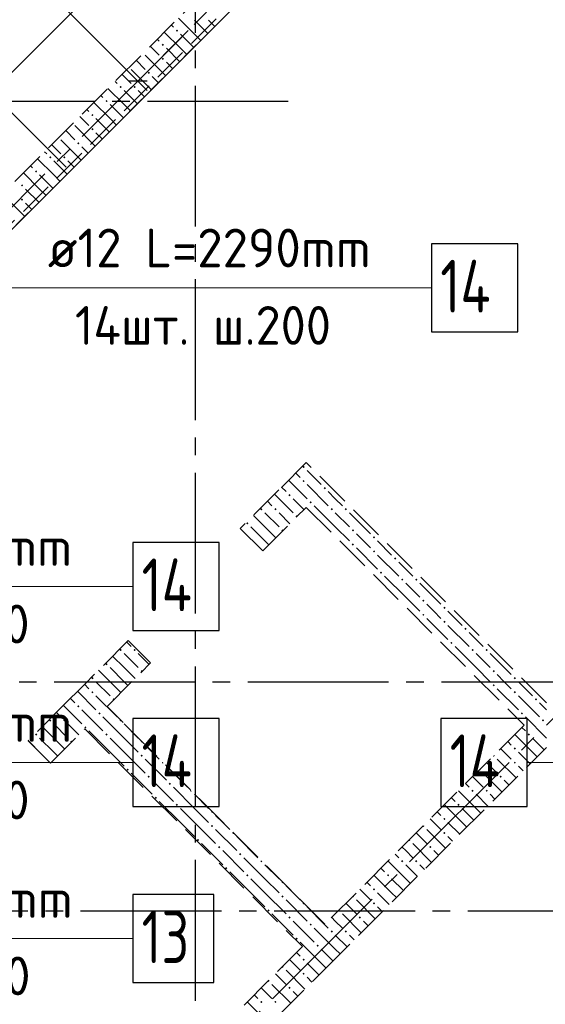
# Model space of a CAD drawing. Header units: millimetres. Extents: x 0 to 43617, y 0 to 59400.
# Tile 10 of 23: x 20828 to 23814, y 24000 to 29595. Entities that reach past the tile are written whole.
import ezdxf

# ---------------------------------------------------------------- set-up
doc = ezdxf.new("R2010")
doc.units = ezdxf.units.MM
doc.linetypes.add('______2', pattern=[270, 200, -70])
doc.linetypes.add('______5', pattern=[1100, 800, -100, 100, -100])
for name, color, linetype, lineweight in [('Standard', 7, 'Continuous', 25), ('ДОП Верх по Х', 7, 'Continuous', 25), ('ЖБ Перекрытие верхний уровень', 7, 'Continuous', 35), ('ЖБ Стена верхний уровень', 7, 'Continuous', 35), ('Оси', 40, '______5', 18), ('Позиционная метка номер позиции', 7, 'Continuous', 13), ('Примечания', 7, 'Continuous', 25)]:
    doc.layers.add(name, color=color, linetype=linetype, lineweight=lineweight)
doc.styles.add('ISOCPEUR', font='txt')

msp = doc.modelspace()

# ---------------------------------------------------------------- hatches: boundary and pattern name
at = {"layer": 'ЖБ Стена верхний уровень', "linetype": 'Continuous', "lineweight": 18, "transparency": 33554687}
for points in [[(21714.5, 29533.1), (21721, 29539.6), (21727.4, 29533.1), (21721, 29526.6)], [(21634.5, 29453.1), (21640.9, 29459.6), (21647.4, 29453.1), (21640.9, 29446.6)], [(21634.5, 29373.1), (21640.9, 29379.6), (21647.4, 29373.1), (21640.9, 29366.6)], [(21554.4, 29293.1), (21560.9, 29299.6), (21567.4, 29293.1), (21560.9, 29286.6)], [(21394.5, 29213.1), (21401, 29219.6), (21407.5, 29213.1), (21401, 29206.6)], [(21474.5, 29213.1), (21481, 29219.6), (21487.5, 29213.1), (21481, 29206.6)], [(21314.5, 29133.1), (21321, 29139.6), (21327.4, 29133.1), (21321, 29126.6)], [(21234.5, 29053.1), (21240.9, 29059.6), (21247.4, 29053.1), (21240.9, 29046.6)], [(21234.5, 28973.1), (21240.9, 28979.6), (21247.4, 28973.1), (21240.9, 28966.6)], [(21154.4, 28893.1), (21160.9, 28899.6), (21167.4, 28893.1), (21160.9, 28886.6)], [(20994.5, 28813.1), (21001, 28819.6), (21007.5, 28813.1), (21001, 28806.6)], [(21074.5, 28813.1), (21081, 28819.6), (21087.5, 28813.1), (21081, 28806.6)], [(20914.5, 28733.1), (20921, 28739.6), (20927.4, 28733.1), (20921, 28726.6)], [(20834.5, 28653.1), (20840.9, 28659.6), (20847.4, 28653.1), (20840.9, 28646.6)], [(20834.5, 28573.1), (20840.9, 28579.6), (20847.4, 28573.1), (20840.9, 28566.6)], [(22434.5, 27053.1), (22440.9, 27059.6), (22447.4, 27053.1), (22440.9, 27046.6)], [(22434.5, 26973.1), (22440.9, 26979.6), (22447.4, 26973.1), (22440.9, 26966.6)], [(22554.4, 26933.1), (22560.9, 26939.6), (22567.4, 26933.1), (22560.9, 26926.6)], [(22354.4, 26893.1), (22360.9, 26899.6), (22367.4, 26893.1), (22360.9, 26886.6)], [(22474.5, 26853.1), (22481, 26859.6), (22487.5, 26853.1), (22481, 26846.6)], [(22194.5, 26813.1), (22201, 26819.6), (22207.5, 26813.1), (22201, 26806.6)], [(22274.5, 26813.1), (22281, 26819.6), (22287.5, 26813.1), (22281, 26806.6)], [(22594.5, 26813.1), (22601, 26819.6), (22607.5, 26813.1), (22601, 26806.6)], [(22674.5, 26813.1), (22681, 26819.6), (22687.5, 26813.1), (22681, 26806.6)], [(22394.5, 26773.1), (22401, 26779.6), (22406.2, 26774.3), (22399.7, 26767.8)], [(22114.5, 26733.1), (22121, 26739.6), (22127.4, 26733.1), (22121, 26726.6)], [(22314.5, 26693.1), (22321, 26699.6), (22326.2, 26694.3), (22319.7, 26687.8)], [(22714.5, 26693.1), (22721, 26699.6), (22727.4, 26693.1), (22721, 26686.6)], [(22834.5, 26653.1), (22840.9, 26659.6), (22847.4, 26653.1), (22840.9, 26646.6)], [(22714.5, 26613.1), (22721, 26619.6), (22727.4, 26613.1), (22721, 26606.6)], [(22834.5, 26573.1), (22840.9, 26579.6), (22847.4, 26573.1), (22840.9, 26566.6)], [(22954.4, 26533.1), (22960.9, 26539.6), (22967.4, 26533.1), (22960.9, 26526.6)], [(22874.5, 26453.1), (22881, 26459.6), (22887.5, 26453.1), (22881, 26446.6)], [(22994.5, 26413.1), (23001, 26419.6), (23007.5, 26413.1), (23001, 26406.6)], [(23074.5, 26413.1), (23081, 26419.6), (23087.5, 26413.1), (23081, 26406.6)], [(23114.5, 26293.1), (23121, 26299.6), (23127.4, 26293.1), (23121, 26286.6)], [(23234.5, 26253.1), (23240.9, 26259.6), (23247.4, 26253.1), (23240.9, 26246.6)], [(23114.5, 26213.1), (23121, 26219.6), (23127.4, 26213.1), (23121, 26206.6)], [(23234.5, 26173.1), (23240.9, 26179.6), (23247.4, 26173.1), (23240.9, 26166.6)], [(23354.4, 26133.1), (23360.9, 26139.6), (23367.4, 26133.1), (23360.9, 26126.6)], [(21394.5, 26013.1), (21401, 26019.6), (21407.5, 26013.1), (21401, 26006.6)], [(21474.5, 26013.1), (21481, 26019.6), (21487.5, 26013.1), (21481, 26006.6)], [(23274.5, 26053.1), (23281, 26059.6), (23287.5, 26053.1), (23281, 26046.6)], [(23394.5, 26013.1), (23401, 26019.6), (23407.5, 26013.1), (23401, 26006.6)], [(23474.5, 26013.1), (23481, 26019.6), (23487.5, 26013.1), (23481, 26006.6)], [(21314.5, 25933.1), (21321, 25939.6), (21327.4, 25933.1), (21321, 25926.6)], [(21234.5, 25853.1), (21240.9, 25859.6), (21247.4, 25853.1), (21240.9, 25846.6)], [(21514.5, 25893.1), (21521, 25899.6), (21526.2, 25894.3), (21519.7, 25887.9)], [(23514.5, 25893.1), (23521, 25899.6), (23527.4, 25893.1), (23521, 25886.6)], [(23634.5, 25853.1), (23640.9, 25859.6), (23647.4, 25853.1), (23640.9, 25846.6)], [(23514.5, 25813.1), (23521, 25819.6), (23527.4, 25813.1), (23521, 25806.6)], [(21234.5, 25773.1), (21239, 25777.7), (21245.5, 25771.2), (21240.9, 25766.6)], [(21239, 25777.7), (21240.9, 25779.6), (21247.4, 25773.1), (21245.5, 25771.2)], [(21354.4, 25733.1), (21360.9, 25739.6), (21366.2, 25734.4), (21359.7, 25727.9)], [(23634.5, 25773.1), (23640.9, 25779.6), (23647.4, 25773.1), (23640.9, 25766.6)], [(23754.4, 25733.1), (23760.9, 25739.6), (23767.4, 25733.1), (23760.9, 25726.6)], [(21154.4, 25693.1), (21160.9, 25699.6), (21167.4, 25693.1), (21160.9, 25686.6)], [(21274.5, 25653.1), (21281, 25659.6), (21287.5, 25653.1), (21281, 25646.6)], [(23674.5, 25653.1), (23681, 25659.6), (23687.5, 25653.1), (23681, 25646.6)], [(21074.5, 25613.1), (21081, 25619.6), (21087.5, 25613.1), (21081, 25606.6)], [(21194.5, 25573.1), (21201, 25579.6), (21207.5, 25573.1), (21201, 25566.6)], [(21394.5, 25613.1), (21399, 25617.7), (21405.5, 25611.2), (21401, 25606.6)], [(23794.5, 25613.1), (23801, 25619.6), (23807.5, 25613.1), (23801, 25606.6)], [(20914.5, 25533.1), (20921, 25539.6), (20927.4, 25533.1), (20921, 25526.6)], [(21314.5, 25533.1), (21321, 25539.6), (21327.4, 25533.1), (21321, 25526.6)], [(23714.5, 25533.1), (23721, 25539.6), (23727.4, 25533.1), (23721, 25526.6)], [(21114.5, 25493.1), (21121, 25499.6), (21126.2, 25494.3), (21119.7, 25487.8)], [(21514.5, 25493.1), (21519, 25497.7), (21525.5, 25491.2), (21521, 25486.6)], [(21514.5, 25413.1), (21521, 25419.6), (21527.4, 25413.1), (21521, 25406.6)], [(23523.7, 25416.9), (23527.4, 25413.1), (23521, 25406.6), (23517.2, 25410.4)], [(23634.5, 25453.1), (23640.9, 25459.6), (23647.4, 25453.1), (23640.9, 25446.6)], [(21634.5, 25373.1), (21639, 25377.7), (21645.5, 25371.2), (21640.9, 25366.6)], [(23634.5, 25373.1), (23640.9, 25379.6), (23647.4, 25373.1), (23640.9, 25366.6)], [(21434.5, 25333.1), (21440.9, 25339.6), (21447.4, 25333.1), (21440.9, 25326.6)], [(21554.4, 25293.1), (21560.9, 25299.6), (21567.4, 25293.1), (21560.9, 25286.6)], [(23443.7, 25336.9), (23447.4, 25333.1), (23440.9, 25326.6), (23437.2, 25330.4)], [(23554.4, 25293.1), (23560.9, 25299.6), (23567.4, 25293.1), (23560.9, 25286.6)], [(21674.5, 25253.1), (21681, 25259.6), (21687.5, 25253.1), (21681, 25246.6)], [(21794.5, 25213.1), (21799, 25217.7), (21805.5, 25211.2), (21801, 25206.6)], [(23394.5, 25213.1), (23401, 25219.6), (23407.5, 25213.1), (23401, 25206.6)], [(23474.5, 25213.1), (23481, 25219.6), (23487.5, 25213.1), (23481, 25206.6)], [(21594.5, 25173.1), (21601, 25179.6), (21607.5, 25173.1), (21601, 25166.6)], [(21714.5, 25133.1), (21721, 25139.6), (21727.4, 25133.1), (21721, 25126.6)], [(23314.5, 25133.1), (23321, 25139.6), (23327.4, 25133.1), (23321, 25126.6)], [(21914.5, 25093.1), (21919, 25097.7), (21925.5, 25091.2), (21921, 25086.6)], [(21914.5, 25013.1), (21921, 25019.6), (21927.4, 25013.1), (21921, 25006.6)], [(23123.7, 25016.9), (23127.4, 25013.1), (23121, 25006.6), (23117.2, 25010.4)], [(23234.5, 25053.1), (23240.9, 25059.6), (23247.4, 25053.1), (23240.9, 25046.6)], [(22034.5, 24973.1), (22039, 24977.7), (22045.5, 24971.2), (22040.9, 24966.6)], [(23234.5, 24973.1), (23240.9, 24979.6), (23247.4, 24973.1), (23240.9, 24966.6)], [(21834.5, 24933.1), (21840.9, 24939.6), (21847.4, 24933.1), (21840.9, 24926.6)], [(23043.7, 24936.9), (23047.4, 24933.1), (23040.9, 24926.6), (23037.2, 24930.4)], [(21954.4, 24893.1), (21960.9, 24899.6), (21967.4, 24893.1), (21960.9, 24886.6)], [(22074.5, 24853.1), (22081, 24859.6), (22087.5, 24853.1), (22081, 24846.6)], [(23154.4, 24893.1), (23160.9, 24899.6), (23167.4, 24893.1), (23160.9, 24886.6)], [(22194.5, 24813.1), (22199, 24817.7), (22205.5, 24811.2), (22201, 24806.6)], [(22994.5, 24813.1), (23001, 24819.6), (23007.5, 24813.1), (23001, 24806.6)], [(23074.5, 24813.1), (23081, 24819.6), (23087.5, 24813.1), (23081, 24806.6)], [(21994.5, 24773.1), (22001, 24779.6), (22007.5, 24773.1), (22001, 24766.6)], [(22114.5, 24733.1), (22121, 24739.6), (22127.4, 24733.1), (22121, 24726.6)], [(22914.5, 24733.1), (22921, 24739.6), (22927.4, 24733.1), (22921, 24726.6)], [(22314.5, 24693.1), (22319, 24697.7), (22325.5, 24691.2), (22321, 24686.6)], [(22834.5, 24653.1), (22840.9, 24659.6), (22847.4, 24653.1), (22840.9, 24646.6)], [(22314.5, 24613.1), (22321, 24619.6), (22327.4, 24613.1), (22321, 24606.6)], [(22434.5, 24573.1), (22439, 24577.7), (22445.5, 24571.2), (22440.9, 24566.6)], [(22723.7, 24616.9), (22727.4, 24613.1), (22721, 24606.6), (22717.2, 24610.4)], [(22834.5, 24573.1), (22840.9, 24579.6), (22847.4, 24573.1), (22840.9, 24566.6)], [(22234.5, 24533.1), (22240.9, 24539.6), (22247.4, 24533.1), (22240.9, 24526.6)], [(22643.7, 24536.9), (22647.4, 24533.1), (22640.9, 24526.6), (22637.2, 24530.4)], [(22354.4, 24493.1), (22360.9, 24499.6), (22367.4, 24493.1), (22360.9, 24486.6)], [(22474.5, 24453.1), (22481, 24459.6), (22487.5, 24453.1), (22481, 24446.6)], [(22754.4, 24493.1), (22760.9, 24499.6), (22767.4, 24493.1), (22760.9, 24486.6)], [(22594.5, 24413.1), (22601, 24419.6), (22607.5, 24413.1), (22601, 24406.6)], [(22674.5, 24413.1), (22681, 24419.6), (22687.5, 24413.1), (22681, 24406.6)], [(22394.5, 24373.1), (22401, 24379.6), (22407.5, 24373.1), (22401, 24366.6)], [(22514.5, 24333.1), (22521, 24339.6), (22527.4, 24333.1), (22521, 24326.6)], [(22434.5, 24253.1), (22440.9, 24259.6), (22447.4, 24253.1), (22440.9, 24246.6)], [(22323.7, 24216.9), (22327.4, 24213.1), (22321, 24206.6), (22317.2, 24210.4)], [(22434.5, 24173.1), (22440.9, 24179.6), (22447.4, 24173.1), (22440.9, 24166.6)], [(22243.7, 24136.9), (22247.4, 24133.1), (22240.9, 24126.6), (22237.2, 24130.4)], [(22354.4, 24093.1), (22360.9, 24099.6), (22367.4, 24093.1), (22360.9, 24086.6)], [(22194.5, 24013.1), (22201, 24019.6), (22207.5, 24013.1), (22201, 24006.6)], [(22274.5, 24013.1), (22281, 24019.6), (22287.5, 24013.1), (22281, 24006.6)]]:
    msp.add_hatch(color=7, dxfattribs=at).paths.add_polyline_path(points, flags=16)
h = msp.add_hatch(color=7, dxfattribs=at)
h.paths.add_polyline_path([(21003.8, 25616.8), (20997.7, 25609.9), (21001, 25606.6), (21007.5, 25613.1)])
h.paths.add_polyline_path([(20994.5, 25613.1), (21001, 25619.6), (21003.8, 25616.8), (20997.7, 25609.9)], flags=16)

# ---------------------------------------------------------------- linework, layer by layer
at = {"layer": 'Standard', "color": 7, "linetype": 'Continuous', "lineweight": 13, "transparency": 33554687}
for q in [(20334.1, 30411.4), (21551.7, 29193.8)]:
    msp.add_line((21498.7, 29246.8), q, dxfattribs=at)
at = {"layer": 'Standard', "color": 251, "linetype": 'Continuous', "lineweight": -3, "true_color": 0x656565, "transparency": 33554687}
for q in [(21785.4, 29533.5), (21587.1, 29335.2), (21410.3, 29158.4)]:
    msp.add_line((21498.7, 29246.8), q, dxfattribs=at)
at = {"layer": 'Standard', "color": 7, "linetype": 'Continuous', "lineweight": 25, "transparency": 33554687}
msp.add_line((21551.7, 29246.8), (21445.6, 29246.8), dxfattribs=at)
at = {"layer": 'ДОП Верх по Х', "color": 7, "linetype": 'Continuous', "lineweight": 18, "transparency": 33554687}
msp.add_line((19889.7, 29958.5), (21091.8, 28756.4), dxfattribs=at)
at = {"layer": 'ДОП Верх по Х', "color": 251, "linetype": 'Continuous', "lineweight": 13, "true_color": 0x494949, "transparency": 33554687}
msp.add_line((20688.7, 29201.9), (21417, 29930.2), dxfattribs=at)
at = {"layer": 'ДОП Верх по Х', "color": 7, "linetype": 'Continuous', "lineweight": 13, "transparency": 33554687}
for p, q in [((20967.5, 28070.7), (23053.5, 28070.7)), ((19270.4, 26373.6), (21356.4, 26373.6)), ((19270.4, 25373.6), (21356.4, 25373.6)), ((19270.4, 24373.6), (21378.4, 24373.6))]:
    msp.add_line(p, q, dxfattribs=at)
at = {"layer": 'ДОП Верх по Х', "color": 7, "linetype": 'Continuous', "lineweight": 25, "transparency": 33554687}
for points in [[(23167.5, 27820.7), (23657.5, 27820.7), (23657.5, 28320.7), (23167.5, 28320.7), (23167.5, 27820.7)], [(21470.4, 26123.6), (21960.4, 26123.6), (21960.4, 26623.6), (21470.4, 26623.6), (21470.4, 26123.6)], [(21470.4, 25123.6), (21960.4, 25123.6), (21960.4, 25623.6), (21470.4, 25623.6), (21470.4, 25123.6)], [(23220.8, 25123.6), (23710.8, 25123.6), (23710.8, 25623.6), (23220.8, 25623.6), (23220.8, 25123.6)], [(21470.4, 24123.6), (21930.4, 24123.6), (21930.4, 24623.6), (21470.4, 24623.6), (21470.4, 24123.6)]]:
    msp.add_lwpolyline(points, dxfattribs=at)
at = {"layer": 'ЖБ Перекрытие верхний уровень', "color": 7, "linetype": 'Continuous', "lineweight": 18, "transparency": 33554687}
msp.add_line((17689.8, 25310.6), (23976, 31596.8), dxfattribs=at)
at = {"layer": 'ЖБ Стена верхний уровень', "color": 251, "linetype": '______2', "lineweight": 13, "true_color": 0x656565, "transparency": 33554687}
for p, q in [((23615.3, 31490.7), (17435.2, 25310.6)), ((17562.5, 25183.3), (23742.6, 31363.4)), ((22455.7, 27078.4), (22300.1, 26922.8)), ((23820.4, 25713.6), (22455.7, 27078.4)), ((22300.1, 26922.8), (22080.9, 26703.6)), ((22208.2, 26576.3), (22455.7, 26823.8)), ((22455.7, 26823.8), (23693.1, 25586.4)), ((22208.2, 26576.3), (22080.9, 26703.6)), ((21444.5, 26067.2), (21197, 25819.7)), ((21444.5, 26067.2), (21571.8, 25939.9)), ((21324.3, 25692.4), (21571.8, 25939.9)), ((21197, 25819.7), (21069.8, 25692.4)), ((21069.8, 25692.4), (20875.3, 25498)), ((22561.7, 24455), (21324.3, 25692.4)), ((23693.1, 25586.4), (22561.7, 24455)), ((21002.6, 25370.7), (21197, 25565.1)), ((21197, 25565.1), (22434.5, 24327.7)), ((21002.6, 25370.7), (20875.3, 25498)), ((22561.7, 24200.4), (23820.4, 25459.1)), ((22434.5, 24327.7), (20553.6, 22446.8)), ((21918.3, 23557), (22561.7, 24200.4))]:
    msp.add_line(p, q, dxfattribs=at)
at = {"layer": 'ЖБ Стена верхний уровень', "color": 9, "linetype": 'Continuous', "lineweight": 18, "true_color": 0xc7c7c7, "transparency": 33554687}
for p, q in [((21821, 29513.1), (21729.4, 29604.7)), ((21689.4, 29564.7), (21701, 29553.1)), ((21821, 29593.1), (21896.6, 29517.4)), ((21901, 29593.1), (21936.6, 29557.4)), ((21740.9, 29433.1), (21649.4, 29524.7)), ((21740.9, 29513.1), (21816.6, 29437.4)), ((21821, 29513.1), (21856.6, 29477.4)), ((21581, 29433.1), (21569.4, 29444.7)), ((21621, 29393.1), (21581, 29433.1)), ((21609.4, 29484.7), (21621, 29473.1)), ((21660.9, 29433.1), (21736.6, 29357.4)), ((21740.9, 29433.1), (21776.6, 29397.4)), ((21540.9, 29393.1), (21656.6, 29277.4)), ((21489.4, 29364.7), (21540.9, 29313.1)), ((21660.9, 29353.1), (21696.6, 29317.4)), ((21421, 29273.1), (21409.4, 29284.7)), ((21460.9, 29233.1), (21421, 29273.1)), ((21460.9, 29313.1), (21576.6, 29197.4)), ((21581, 29273.1), (21616.6, 29237.4)), ((21369.4, 29244.7), (21381, 29233.1)), ((21289.4, 29164.7), (21301, 29153.1)), ((21421, 29113.1), (21329.4, 29204.7)), ((21421, 29193.1), (21496.6, 29117.4)), ((21501, 29193.1), (21536.6, 29157.4)), ((21340.9, 29033.1), (21249.4, 29124.7)), ((21340.9, 29113.1), (21416.6, 29037.4)), ((21421, 29113.1), (21456.6, 29077.4)), ((21181, 29033.1), (21169.4, 29044.7)), ((21209.4, 29084.7), (21221, 29073.1)), ((21140.9, 28993.1), (21256.6, 28877.4)), ((21221, 28993.1), (21181, 29033.1)), ((21260.9, 29033.1), (21336.6, 28957.4)), ((21340.9, 29033.1), (21376.6, 28997.4)), ((21089.4, 28964.7), (21140.9, 28913.1)), ((21260.9, 28953.1), (21296.6, 28917.4)), ((21021, 28873.1), (21009.4, 28884.7)), ((21060.9, 28833.1), (21021, 28873.1)), ((21060.9, 28913.1), (21176.6, 28797.4)), ((21181, 28873.1), (21216.6, 28837.4)), ((20969.4, 28844.7), (20981, 28833.1)), ((20889.4, 28764.7), (20901, 28753.1)), ((21021, 28713.1), (20929.4, 28804.7)), ((21021, 28793.1), (21096.6, 28717.4)), ((21101, 28793.1), (21136.6, 28757.4)), ((20940.9, 28633.1), (20849.4, 28724.7)), ((20940.9, 28713.1), (21016.6, 28637.4)), ((21021, 28713.1), (21056.6, 28677.4)), ((20860.9, 28633.1), (20936.6, 28557.4)), ((20940.9, 28633.1), (20976.6, 28597.4)), ((20740.9, 28593.1), (20856.6, 28477.4)), ((20860.9, 28553.1), (20896.6, 28517.4)), ((22460.9, 27033.1), (22540.9, 26953.1)), ((22355.7, 26978.4), (22460.9, 26873.1)), ((22421, 26993.1), (22395.7, 27018.4)), ((22315.7, 26938.4), (22340.9, 26913.1)), ((22460.9, 26953.1), (22581, 26833.1)), ((22275.7, 26898.4), (22381, 26793.1)), ((22381, 26873.1), (22385.8, 26868.3)), ((22385.8, 26868.3), (22443, 26811.1)), ((22621, 26873.1), (22581, 26913.1)), ((22660.9, 26833.1), (22621, 26873.1)), ((22260.9, 26833.1), (22235.7, 26858.4)), ((22621, 26713.1), (22501, 26833.1)), ((22221, 26713.1), (22155.7, 26778.4)), ((22221, 26793.1), (22301, 26713.1)), ((22301, 26793.1), (22363, 26731.1)), ((22621, 26793.1), (22701, 26713.1)), ((22701, 26793.1), (22821, 26673.1)), ((22140.9, 26713.1), (22221, 26633.1)), ((22221, 26713.1), (22283, 26651.1)), ((22621, 26713.1), (22701, 26633.1)), ((22781, 26633.1), (22740.9, 26673.1)), ((22221, 26633.1), (22243, 26611.1)), ((22740.9, 26593.1), (22860.9, 26473.1)), ((22821, 26593.1), (22781, 26633.1)), ((22860.9, 26633.1), (22940.9, 26553.1)), ((22860.9, 26553.1), (22981, 26433.1)), ((23021, 26473.1), (22981, 26513.1)), ((23060.9, 26433.1), (23021, 26473.1)), ((23021, 26313.1), (22901, 26433.1)), ((23021, 26393.1), (23101, 26313.1)), ((23101, 26393.1), (23221, 26273.1)), ((23021, 26313.1), (23101, 26233.1)), ((23181, 26233.1), (23140.9, 26273.1)), ((23140.9, 26193.1), (23260.9, 26073.1)), ((23221, 26193.1), (23181, 26233.1)), ((23260.9, 26233.1), (23340.9, 26153.1)), ((23260.9, 26153.1), (23381, 26033.1)), ((23421, 26073.1), (23381, 26113.1)), ((21460.9, 26033.1), (21435.7, 26058.4)), ((23421, 25913.1), (23301, 26033.1)), ((23460.9, 26033.1), (23421, 26073.1)), ((21421, 25913.1), (21355.7, 25978.4)), ((21421, 25993.1), (21501, 25913.1)), ((23421, 25993.1), (23501, 25913.1)), ((23501, 25993.1), (23621, 25873.1)), ((21340.9, 25913.1), (21421, 25833.1)), ((23421, 25913.1), (23501, 25833.1)), ((21340.9, 25833.1), (21275.7, 25898.4)), ((23581, 25833.1), (23540.9, 25873.1)), ((21221, 25793.1), (21195.7, 25818.4)), ((21260.9, 25833.1), (21340.9, 25753.1)), ((23621, 25793.1), (23581, 25833.1)), ((23660.9, 25833.1), (23740.9, 25753.1)), ((21155.7, 25778.4), (21260.9, 25673.1)), ((21260.9, 25753.1), (21381, 25633.1)), ((23540.9, 25793.1), (23660.9, 25673.1)), ((23660.9, 25753.1), (23781, 25633.1)), ((21075.7, 25698.4), (21181, 25593.1)), ((21115.7, 25738.4), (21140.9, 25713.1)), ((23821, 25673.1), (23781, 25713.1)), ((21181, 25673.1), (21301, 25553.1)), ((21421, 25513.1), (21301, 25633.1)), ((23821, 25513.1), (23701, 25633.1)), ((21021, 25593.1), (21101, 25513.1)), ((21101, 25593.1), (21163, 25531.1)), ((21421, 25593.1), (21501, 25513.1)), ((23680.4, 25573.7), (23701, 25553.1)), ((21340.9, 25433.1), (21221, 25553.1)), ((23740.9, 25433.1), (23640.4, 25533.7)), ((20940.9, 25513.1), (21021, 25433.1)), ((21021, 25513.1), (21083, 25451.1)), ((21340.9, 25513.1), (21421, 25433.1)), ((21421, 25513.1), (21501, 25433.1)), ((21581, 25433.1), (21540.9, 25473.1)), ((23600.4, 25493.7), (23621, 25473.1)), ((23740.9, 25513.1), (23807.7, 25446.4)), ((20940.9, 25433.1), (21003, 25371.1)), ((21021, 25433.1), (21043, 25411.1)), ((21340.9, 25433.1), (21421, 25353.1)), ((21421, 25433.1), (21540.9, 25313.1)), ((21621, 25393.1), (21581, 25433.1)), ((23581, 25433.1), (23560.4, 25453.7)), ((23621, 25393.1), (23581, 25433.1)), ((23660.9, 25433.1), (23727.7, 25366.4)), ((23740.9, 25433.1), (23767.7, 25406.4)), ((21540.9, 25393.1), (21660.9, 25273.1)), ((21660.9, 25353.1), (21781, 25233.1)), ((23480.4, 25373.7), (23540.9, 25313.1)), ((23540.9, 25393.1), (23647.7, 25286.4)), ((23660.9, 25353.1), (23687.7, 25326.4)), ((21460.9, 25313.1), (21581, 25193.1)), ((23421, 25273.1), (23400.4, 25293.7)), ((23460.9, 25313.1), (23567.7, 25206.4)), ((21581, 25273.1), (21701, 25153.1)), ((23360.4, 25253.7), (23381, 25233.1)), ((23460.9, 25233.1), (23421, 25273.1)), ((23581, 25273.1), (23607.7, 25246.4)), ((21821, 25113.1), (21701, 25233.1)), ((21821, 25193.1), (21901, 25113.1)), ((23421, 25113.1), (23320.4, 25213.7)), ((23421, 25193.1), (23487.7, 25126.4)), ((23501, 25193.1), (23527.7, 25166.4)), ((21740.9, 25033.1), (21621, 25153.1)), ((23340.9, 25033.1), (23240.4, 25133.7)), ((23280.4, 25173.7), (23301, 25153.1)), ((21740.9, 25113.1), (21821, 25033.1)), ((21821, 25113.1), (21901, 25033.1)), ((21981, 25033.1), (21940.9, 25073.1)), ((23200.4, 25093.7), (23221, 25073.1)), ((23340.9, 25113.1), (23407.7, 25046.4)), ((23421, 25113.1), (23447.7, 25086.4)), ((21740.9, 25033.1), (21821, 24953.1)), ((21821, 25033.1), (21940.9, 24913.1)), ((22021, 24993.1), (21981, 25033.1)), ((23181, 25033.1), (23160.4, 25053.7)), ((23221, 24993.1), (23181, 25033.1)), ((23260.9, 25033.1), (23327.7, 24966.4)), ((23340.9, 25033.1), (23367.7, 25006.4)), ((21940.9, 24993.1), (22060.9, 24873.1)), ((23080.4, 24973.7), (23140.9, 24913.1)), ((23140.9, 24993.1), (23247.7, 24886.4)), ((21860.9, 24913.1), (21981, 24793.1)), ((22060.9, 24953.1), (22181, 24833.1)), ((23060.9, 24913.1), (23167.7, 24806.4)), ((23260.9, 24953.1), (23287.7, 24926.4)), ((21981, 24873.1), (22101, 24753.1)), ((22960.4, 24853.7), (22981, 24833.1)), ((23021, 24873.1), (23000.4, 24893.7)), ((23060.9, 24833.1), (23021, 24873.1)), ((23181, 24873.1), (23207.7, 24846.4)), ((22221, 24713.1), (22101, 24833.1)), ((22221, 24793.1), (22301, 24713.1)), ((23021, 24713.1), (22920.4, 24813.7)), ((23021, 24793.1), (23087.7, 24726.4)), ((23101, 24793.1), (23127.7, 24766.4)), ((22140.9, 24633.1), (22021, 24753.1)), ((22940.9, 24633.1), (22840.4, 24733.7)), ((22880.4, 24773.7), (22901, 24753.1)), ((22140.9, 24713.1), (22221, 24633.1)), ((22221, 24713.1), (22301, 24633.1)), ((22800.4, 24693.7), (22821, 24673.1)), ((22940.9, 24713.1), (23007.7, 24646.4)), ((23021, 24713.1), (23047.7, 24686.4)), ((22140.9, 24633.1), (22221, 24553.1)), ((22221, 24633.1), (22340.9, 24513.1)), ((22381, 24633.1), (22340.9, 24673.1)), ((22421, 24593.1), (22381, 24633.1)), ((22781, 24633.1), (22760.4, 24653.7)), ((22821, 24593.1), (22781, 24633.1)), ((22860.9, 24633.1), (22927.7, 24566.4)), ((22940.9, 24633.1), (22967.7, 24606.4)), ((22340.9, 24593.1), (22460.9, 24473.1)), ((22680.4, 24573.7), (22740.9, 24513.1)), ((22740.9, 24593.1), (22847.7, 24486.4)), ((22260.9, 24513.1), (22381, 24393.1)), ((22460.9, 24553.1), (22560.4, 24453.7)), ((22660.9, 24513.1), (22767.7, 24406.4)), ((22860.9, 24553.1), (22887.7, 24526.4)), ((22381, 24473.1), (22480.4, 24373.7)), ((22560.4, 24453.7), (22581, 24433.1)), ((22621, 24473.1), (22600.4, 24493.7)), ((22660.9, 24433.1), (22621, 24473.1)), ((22781, 24473.1), (22807.7, 24446.4)), ((22520.4, 24413.7), (22501, 24433.1)), ((22621, 24313.1), (22520.4, 24413.7)), ((22440.4, 24333.7), (22421, 24353.1)), ((22480.4, 24373.7), (22501, 24353.1)), ((22621, 24393.1), (22687.7, 24326.4)), ((22701, 24393.1), (22727.7, 24366.4)), ((22400.4, 24293.7), (22421, 24273.1)), ((22540.9, 24233.1), (22440.4, 24333.7)), ((22540.9, 24313.1), (22607.7, 24246.4)), ((22621, 24313.1), (22647.7, 24286.4)), ((22381, 24233.1), (22360.4, 24253.7)), ((22421, 24193.1), (22381, 24233.1)), ((22460.9, 24233.1), (22527.7, 24166.4)), ((22540.9, 24233.1), (22567.7, 24206.4)), ((22280.4, 24173.7), (22340.9, 24113.1)), ((22340.9, 24193.1), (22447.7, 24086.4)), ((22460.9, 24153.1), (22487.7, 24126.4)), ((22221, 24073.1), (22200.4, 24093.7)), ((22260.9, 24033.1), (22221, 24073.1)), ((22260.9, 24113.1), (22367.7, 24006.4)), ((22381, 24073.1), (22407.7, 24046.4)), ((22221, 23913.1), (22120.4, 24013.7)), ((22160.4, 24053.7), (22181, 24033.1))]:
    msp.add_line(p, q, dxfattribs=at)
for points in [[(21501, 25993.1), (21563, 25931.1), (21563, 25931.1), (21563, 25931.1)], [(21421, 25913.1), (21483, 25851.1), (21483, 25851.1), (21483, 25851.1)], [(21340.9, 25833.1), (21403, 25771.1), (21403, 25771.1), (21403, 25771.1)], [(21421, 25833.1), (21443, 25811.1), (21443, 25811.1), (21443, 25811.1)], [(21060.9, 25633.1), (21038, 25656.1), (21038, 25656.1), (21035.7, 25658.4)], [(21021, 25513.1), (20963.4, 25570.7), (20963.4, 25570.7), (20955.7, 25578.4)], [(20940.9, 25433.1), (20888.8, 25485.2), (20888.8, 25485.2), (20875.7, 25498.4)]]:
    msp.add_lwpolyline(points, dxfattribs=at)
at = {"layer": 'Оси', "color": 8, "linetype": '______5', "lineweight": -3, "transparency": 33554687}
for p, q in [((21824, 57820), (21824, 7100)), ((9515.6, 17263.7), (28171.9, 35920)), ((12153.1, 13919.1), (31163, 32929)), ((22354, 29130), (3600, 29130)), ((29524, 25830), (3600, 25830)), ((34074, 24530), (3600, 24530)), ((34074, 24530), (3600, 24530))]:
    msp.add_line(p, q, dxfattribs=at)
at = {"layer": 'Позиционная метка номер позиции', "color": 7, "linetype": 'Continuous', "lineweight": 13, "transparency": 33554687}
for points in [[(20667.5, 29180.7), (20667.5, 28070.7), (23167.5, 28070.7)], [(18970.4, 27483.6), (18970.4, 26373.6), (21470.4, 26373.6)], [(17597.1, 26110.4), (17597.1, 25373.6), (21470.4, 25373.6)], [(26210.8, 23637.3), (26210.8, 25373.6), (23710.8, 25373.6)], [(17597.1, 24979), (17597.1, 24373.6), (21470.4, 24373.6)]]:
    msp.add_lwpolyline(points, dxfattribs=at)
at = {"layer": 'Примечания', "color": 7, "linetype": '______2', "lineweight": 18, "transparency": 33554687}
msp.add_line((21944.5, 29600.7), (20106, 27762.2), dxfattribs=at)

# ---------------------------------------------------------------- texts
at = {"layer": 'ДОП Верх по Х', "color": 7, "linetype": 'Continuous', "lineweight": 13, "transparency": 33554687, "attachment_point": 7, "style": 'ISOCPEUR'}
for s, insert, char_height, width in [('\\W0.96;ø12 L=2290mm ', (20987.5, 28188), 220, 2150.523), ('\\W0.76;14', (23217.5, 27930.7), 300, 504.559), ('\\W0.95;14шт. ш.200 ', (21141.5, 27748), 220, 1842.007), ('\\W0.96;ø12 L=2290mm ', (19290.4, 26491), 220, 2150.523), ('\\W0.76;14', (21520.4, 26233.6), 300, 504.567), ('\\W0.97;5шт. ш.200 ', (19510.4, 26051), 220, 1712.331), ('\\W0.96;ø12 L=2290mm ', (19290.4, 25491), 220, 2150.523), ('\\W0.76;14', (21520.4, 25233.6), 300, 504.567), ('\\W0.76;14', (23270.8, 25233.6), 300, 504.559), ('\\W0.97;5шт. ш.200 ', (19510.4, 25051), 220, 1712.331), ('\\W0.96;ø12 L=2400mm ', (19290.4, 24491), 220, 2172.611), ('\\W0.75;13', (21520.4, 24233.6), 300, 472.281), ('\\W0.97;4шт. ш.200 ', (19510.4, 24051), 220, 1734.412)]:
    msp.add_mtext(s, dxfattribs=dict(at, insert=insert, char_height=char_height, width=width))

doc.saveas('drawing.dxf')
